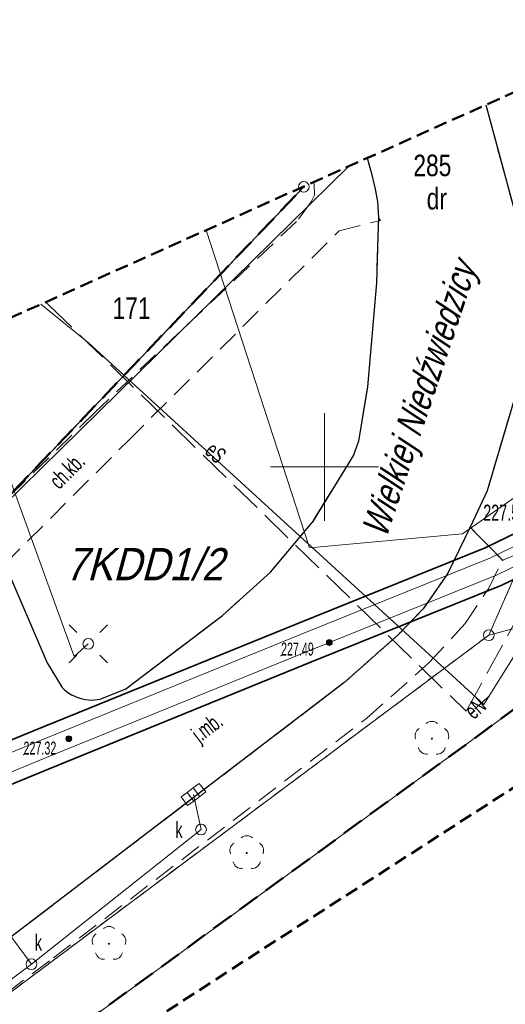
# Model space of a CAD drawing. Header units: metres. Extents: x 6546460 to 6547055, y 5576048 to 5576258.
# Tile 5 of 18: x 6546636 to 6546658, y 5576075 to 5576121. Entities that reach past the tile are written whole.
import ezdxf
from ezdxf.enums import TextEntityAlignment as Align

# ---------------------------------------------------------------- set-up
doc = ezdxf.new("R2010")
doc.units = ezdxf.units.M
doc.header["$MEASUREMENT"] = 0
for name, pattern in [('1.0_0.5', [1.5, 1, -0.5]), ('1.5_0.5', [2, 1.5, -0.5]), ('2', [0.9, 0.6, -0.3]), ('219-500', [0]), ('BKO', [1.5, 1, -0.5]), ('egug-500', [1, 0.5, -0.5])]:
    doc.linetypes.add(name, pattern=pattern)
doc.layers.get('0').update_dxf_attribs({"linetype": 'CONTINUOUS', "lineweight": 5})
for name, color, linetype in [('202-punkt graniczny', 7, 'CONTINUOUS'), ('210-oznaczenie konturu użytku gruntowego', 7, 'CONTINUOUS'), ('211-numer działki ewidencyjnej', 7, 'CONTINUOUS'), ('218-kontur użytku gruntowego', 7, 'CONTINUOUS'), ('219-działka ewidencyjna', 7, 'CONTINUOUS'), ('994-Nazwa ulicy', 7, 'CONTINUOUS'), ('chodnik', 7, 'CONTINUOUS'), ('chodnik-Atr17', 7, 'CONTINUOUS'), ('drzewo liściaste', 7, 'CONTINUOUS'), ('jezdnia', 7, 'CONTINUOUS'), ('jezdnia-Atr17', 7, 'CONTINUOUS'), ('kratka ściekowa', 7, 'CONTINUOUS'), ('krawężnik', 7, 'CONTINUOUS'), ('latarnia', 7, 'CONTINUOUS'), ('obudowa ochronna przewodu', 7, 'CONTINUOUS'), ('pikieta sztuczna', 7, 'CONTINUOUS'), ('pikieta sztuczna-Atr2', 7, 'CONTINUOUS'), ('podpora przewodów', 7, 'CONTINUOUS'), ('przewód ciepłowniczy', 7, 'CONTINUOUS'), ('przewód elektroenergetyczny podziemny', 7, 'CONTINUOUS'), ('przewód elektroenergetyczny podziemny - ob. projektowany', 7, 'CONTINUOUS'), ('przewód elektroenergetyczny podziemny-Atr1', 7, 'CONTINUOUS'), ('przewód kanalizacyjny', 7, 'CONTINUOUS'), ('właz do komory lub kanału - okrągły', 7, 'CONTINUOUS'), ('właz do komory lub kanału - okrągły-Atr17', 7, 'CONTINUOUS'), ('Zakres', 7, 'CONTINUOUS')]:
    doc.layers.add(name, color=color, linetype=linetype)
doc.layers.add('mpzp', color=4, linetype='BKO', lineweight=50)
doc.layers.add('wysok', color=244, linetype='CONTINUOUS', lineweight=18)
doc.styles.get("Standard").update_dxf_attribs({"font": 'Working1250', "width": 0.75})

# ---------------------------------------------------------------- blocks, each defined once
blk = doc.blocks.new('202')
at = {"color": 0, "linetype": 'Continuous', "lineweight": 0}
blk.add_circle((0, 0), 0.25, dxfattribs=at)
blk = doc.blocks.new('US15')
at = {"color": 0, "linetype": 'Continuous', "lineweight": 13}
blk.add_circle((0, 0), 0.25, dxfattribs=at)
blk = doc.blocks.new('US22')
at = {"color": 0, "linetype": 'Continuous', "lineweight": 13}
blk.add_circle((0, 0), 0.25, dxfattribs=at)
blk = doc.blocks.new('SM01')
at = {"color": 0, "linetype": 'Continuous', "lineweight": 13}
for p, q in [((-0.53, 0.531), (-0.883, 0.884)), ((0.531, 0.531), (0.884, 0.884)), ((-0.53, -0.53), (-0.883, -0.883)), ((0.531, -0.53), (0.884, -0.883))]:
    blk.add_line(p, q, dxfattribs=at)
blk.add_circle((0, 0), 0.25, dxfattribs=at)
blk = doc.blocks.new('US05')
at = {"color": 0, "linetype": 'Continuous', "lineweight": 13}
for p, q in [((-0.525, -0.25), (-0.525, 0.25)), ((-0.525, 0.25), (-0.175, 0.25)), ((-0.175, -0.25), (-0.175, 0.25)), ((-0.175, 0.25), (0.175, 0.25)), ((0.175, -0.25), (0.175, 0.25)), ((0.175, 0.25), (0.525, 0.25)), ((0.525, -0.25), (0.525, 0.25)), ((-0.525, -0.25), (-0.175, -0.25)), ((-0.175, -0.25), (0.175, -0.25)), ((0.175, -0.25), (0.525, -0.25))]:
    blk.add_line(p, q, dxfattribs=at)
blk = doc.blocks.new('PW01')
at = {"linetype": 'Continuous', "lineweight": 13}
h = blk.add_hatch(color=0, dxfattribs=at)
edge = h.paths.add_edge_path()
edge.add_arc((0, 0), 0.045, 0, 360)
blk = doc.blocks.new('OP021')
at = {"linetype": 'Continuous', "lineweight": 13}
h = blk.add_hatch(color=0, dxfattribs=at)
edge = h.paths.add_edge_path()
edge.add_arc((0, 0), 0.05, 0, 360)
at = {"color": 0, "linetype": 'Continuous', "lineweight": 13}
for centre, start, end in [((-0.38, 0.124), 121.308, 202.548), ((0, 0.4), 49.272, 130.728), ((0.38, 0.124), 337.452, 58.692), ((-0.235, -0.324), 193.221, 274.871), ((0.235, -0.324), 265.129, 346.779)]:
    blk.add_arc(centre, 0.4, start, end, dxfattribs=at)
blk = doc.blocks.new('pikieta')
at = {"color": 0}
blk.add_point((0, 0), dxfattribs=at)
blk = doc.blocks.new('OTRS')
at = {"linetype": 'Continuous', "lineweight": 13}
blk.add_hatch(color=0, dxfattribs=at).paths.add_polyline_path([(0, -0.091, 1), (0, 0.091, 1)])
at = {"color": 0, "linetype": 'Continuous', "lineweight": 13}
blk.add_circle((0, 0), 0.0906, dxfattribs=at)

msp = doc.modelspace()

# ---------------------------------------------------------------- linework, layer by layer
at = {"color": 0}
for p, q in [((6546650, 5576097.5), (6546650, 5576102.5)), ((6546647.5, 5576100), (6546652.5, 5576100))]:
    msp.add_line(p, q, dxfattribs=at)
at = {"layer": '218-kontur użytku gruntowego', "color": 3, "linetype": 'egug-500', "lineweight": 18, "flags": 128}
for points in [[(6546657.62, 5576092.19), (6546666.98, 5576113.55)], [(6546666.98, 5576113.55), (6546657.62, 5576092.19)], [(6546649.04, 5576113), (6546634.52, 5576097.77)], [(6546634.52, 5576097.77), (6546649.04, 5576113)], [(6546666.86, 5576094.64), (6546657.62, 5576092.19)], [(6546657.62, 5576092.19), (6546666.86, 5576094.64)], [(6546620.41, 5576064.4), (6546657.62, 5576092.19)], [(6546657.62, 5576092.19), (6546620.41, 5576064.4)]]:
    msp.add_lwpolyline(points, dxfattribs=at)
at = {"layer": '218-kontur użytku gruntowego', "color": 3, "linetype": 'egug-500', "lineweight": 18}
for points in [[(6546649.041, 5576113.019), (6546649.04, 5576113)], [(6546649.04, 5576113), (6546649.041, 5576113.019)]]:
    msp.add_lwpolyline(points, dxfattribs=at)
at = {"layer": '219-działka ewidencyjna', "color": 7, "linetype": '219-500', "lineweight": 18, "flags": 128}
for points in [[(6546666.98, 5576113.55), (6546657.62, 5576092.19)], [(6546649.04, 5576113), (6546634.52, 5576097.77)], [(6546623.05, 5576062.65), (6546666.86, 5576094.64)], [(6546657.62, 5576092.19), (6546666.86, 5576094.64)], [(6546657.62, 5576092.19), (6546620.41, 5576064.4)]]:
    msp.add_lwpolyline(points, dxfattribs=at)
at = {"layer": '219-działka ewidencyjna', "color": 7, "linetype": '219-500', "lineweight": 18}
msp.add_lwpolyline([(6546649.041, 5576113.019), (6546649.04, 5576113)], dxfattribs=at)
at = {"layer": 'chodnik', "color": 7, "linetype": '1.0_0.5', "lineweight": 18, "flags": 128}
msp.add_lwpolyline([(6546656.75, 5576097.2), (6546657.54, 5576098.89), (6546659.83, 5576106.62), (6546661.32, 5576106.77), (6546662.05, 5576105.63), (6546664.06, 5576103.9), (6546665.4, 5576102.86), (6546667.27, 5576102.79), (6546676.62, 5576105.1), (6546694.11, 5576109.01), (6546708.34, 5576112.57), (6546727.4, 5576116.91), (6546787.92, 5576131.23), (6546809.21, 5576136.23), (6546832.56, 5576141.69), (6546834.72, 5576142.29), (6546835.56, 5576139.02), (6546810.01, 5576133.03), (6546788.72, 5576127.99), (6546762.66, 5576122.3), (6546728.47, 5576113.71), (6546713.26, 5576110.41), (6546691.17, 5576105.14), (6546678.9, 5576102.04), (6546671.3, 5576100.18), (6546666.54, 5576098.91), (6546662.65, 5576097.46), (6546658.26, 5576095.67), (6546656.75, 5576097.2), (6546658.26, 5576095.67)], dxfattribs=at)
at = {"layer": 'chodnik', "color": 7, "linetype": '1.0_0.5', "lineweight": 18}
for points in [[(6546649.491, 5576113.221), (6546649.52, 5576113.12), (6546649.53, 5576112.62), (6546649.38, 5576112.31), (6546648.7, 5576111.39), (6546639.34, 5576102.53), (6546634.22, 5576097.49), (6546635.16, 5576095.49), (6546640.9, 5576101.23), (6546650.68, 5576110.96), (6546652.6, 5576111.44), (6546652.5, 5576111.56), (6546652.45, 5576112.32), (6546652.35, 5576112.89), (6546652.2, 5576113.56), (6546651.983, 5576114.338)], [(6546622.167, 5576061.52), (6546622.03, 5576065.69), (6546637.42, 5576077.21), (6546651.96, 5576088.34), (6546654.86, 5576090.92), (6546656.53, 5576092.73), (6546657.62, 5576094.37), (6546658.26, 5576095.67), (6546656.75, 5576097.2), (6546655.7, 5576095.04), (6546654.57, 5576093.41), (6546653.4, 5576092.19), (6546650.9, 5576089.98), (6546636.18, 5576078.74), (6546618.7, 5576065.42), (6546617.41, 5576064.33), (6546616.5, 5576063.56), (6546618.7, 5576065.42), (6546617.41, 5576064.33), (6546616.5, 5576063.56), (6546618.04, 5576060.78), (6546618.301, 5576059.772)]]:
    msp.add_lwpolyline(points, dxfattribs=at)
at = {"layer": 'jezdnia', "color": 7, "linetype": '1.5_0.5', "lineweight": 18}
for points in [[(6546658.95, 5576111.38), (6546657.478, 5576116.8)], [(6546651.983, 5576114.338), (6546652.2, 5576113.56), (6546652.35, 5576112.89), (6546652.45, 5576112.32), (6546652.5, 5576111.56), (6546652.47, 5576110.71), (6546652.41, 5576108.54), (6546652, 5576103.72), (6546651.57, 5576101.19), (6546651.35, 5576100.54), (6546649.42, 5576097.42), (6546647.5, 5576095.12), (6546645.27, 5576093.11), (6546640.78, 5576089.7), (6546639.59, 5576089.22), (6546639.45, 5576089.2), (6546639.32, 5576089.19), (6546639.18, 5576089.18), (6546639.04, 5576089.19), (6546638.91, 5576089.21), (6546638.77, 5576089.23), (6546638.64, 5576089.27), (6546638.51, 5576089.31), (6546638.38, 5576089.37), (6546638.26, 5576089.43), (6546638.14, 5576089.5), (6546638.03, 5576089.58), (6546637.92, 5576089.67), (6546637.82, 5576089.76), (6546637.13, 5576090.9), (6546635.16, 5576095.49)], [(6546618.7, 5576065.42), (6546636.18, 5576078.74), (6546650.9, 5576089.98), (6546653.4, 5576092.19), (6546654.57, 5576093.41), (6546655.7, 5576095.04), (6546656.75, 5576097.2), (6546657.54, 5576098.89), (6546659.83, 5576106.62)]]:
    msp.add_lwpolyline(points, dxfattribs=at)
at = {"layer": 'krawężnik', "color": 7, "linetype": 'Continuous', "lineweight": 25}
for points in [[(6546657.478, 5576116.8), (6546658.95, 5576111.38), (6546659.65, 5576108.89), (6546659.84, 5576106.62), (6546659.83, 5576106.62), (6546657.54, 5576098.89)], [(6546651.983, 5576114.338), (6546652.2, 5576113.56), (6546652.35, 5576112.89), (6546652.45, 5576112.32), (6546652.5, 5576111.56), (6546652.47, 5576110.71), (6546652.41, 5576108.54), (6546652, 5576103.72), (6546651.57, 5576101.19), (6546651.35, 5576100.54), (6546649.42, 5576097.42)], [(6546657.54, 5576098.89), (6546656.75, 5576097.2), (6546655.7, 5576095.04), (6546654.57, 5576093.41), (6546653.4, 5576092.19), (6546650.9, 5576089.98), (6546636.18, 5576078.74), (6546618.7, 5576065.42)]]:
    msp.add_lwpolyline(points, dxfattribs=at)
at = {"layer": 'krawężnik', "color": 7, "linetype": 'Continuous', "lineweight": 25, "flags": 128}
msp.add_lwpolyline([(6546633, 5576100.2), (6546634.22, 5576097.49), (6546635.16, 5576095.49), (6546637.13, 5576090.9), (6546637.82, 5576089.76), (6546637.92, 5576089.67), (6546638.03, 5576089.58), (6546638.14, 5576089.5), (6546638.26, 5576089.43), (6546638.38, 5576089.37), (6546638.51, 5576089.31), (6546638.64, 5576089.27), (6546638.77, 5576089.23), (6546638.91, 5576089.21), (6546639.04, 5576089.19), (6546639.18, 5576089.18), (6546639.32, 5576089.19), (6546639.45, 5576089.2), (6546639.59, 5576089.22), (6546640.78, 5576089.7), (6546645.27, 5576093.11), (6546647.5, 5576095.12), (6546649.42, 5576097.42)], dxfattribs=at)
at = {"layer": 'mpzp', "linetype": 'BKO', "lineweight": 50}
for points in [[(6546623.08, 5576062.109), (6546623.05, 5576062.65), (6546666.86, 5576094.64), (6546666.98, 5576113.55), (6546665.161, 5576120.244)], [(6546628.21, 5576091.73), (6546634.52, 5576097.77), (6546649.04, 5576113), (6546649.041, 5576113.019)]]:
    msp.add_lwpolyline(points, dxfattribs=at)
at = {"layer": 'obudowa ochronna przewodu', "color": 7, "linetype": 'Continuous', "lineweight": 35, "flags": 128}
for points in [[(6546627.71, 5576084.14), (6546627.76, 5576084.16), (6546636.5, 5576087.75), (6546648.68, 5576092.71), (6546657.46, 5576096.25), (6546660.06, 5576097.51), (6546669.69, 5576102.18), (6546680.66, 5576107.45), (6546691.2, 5576112.6), (6546701.07, 5576117.35), (6546704.87, 5576119.16), (6546702.39, 5576124.32), (6546709.41, 5576127.86), (6546712.03, 5576122.73), (6546737.98, 5576134.96), (6546759.14, 5576139.53), (6546781.03, 5576144.28), (6546798.15, 5576149.79), (6546799.27, 5576150.03), (6546812.58, 5576152.72), (6546816.56, 5576153.36), (6546825.17, 5576155.15)], [(6546628.54, 5576082.42), (6546637.22, 5576085.99), (6546649.4, 5576090.95), (6546658.22, 5576094.51), (6546660.88, 5576095.79), (6546670.51, 5576100.46), (6546681.48, 5576105.75), (6546692.02, 5576110.9), (6546701.89, 5576115.63), (6546707.41, 5576118.26), (6546711.17, 5576120.23), (6546738.6, 5576133.14), (6546759.54, 5576137.67), (6546781.43, 5576142.42), (6546798.61, 5576147.74), (6546799.71, 5576148.08), (6546813.1, 5576150.78), (6546817.11, 5576151.51), (6546825.68, 5576153.18), (6546825.17, 5576155.15)]]:
    msp.add_lwpolyline(points, dxfattribs=at)
at = {"layer": 'przewód ciepłowniczy', "color": 212, "linetype": 'Continuous', "lineweight": 18, "flags": 128}
for points in [[(6546660.28, 5576097.03), (6546657.67, 5576095.77), (6546648.88, 5576092.22), (6546636.7, 5576087.26), (6546627.96, 5576083.67), (6546627.94, 5576083.66)], [(6546660.66, 5576096.27), (6546658.01, 5576094.99), (6546649.2, 5576091.44), (6546637.02, 5576086.48), (6546628.31, 5576082.9)]]:
    msp.add_lwpolyline(points, dxfattribs=at)
at = {"layer": 'przewód elektroenergetyczny podziemny', "color": 1, "linetype": 'Continuous', "lineweight": 18}
for points in [[(6546639.04, 5576091.79), (6546638.39, 5576091.2), (6546635.68, 5576098.68), (6546632.83, 5576106.63), (6546625.15, 5576115.03), (6546624.33, 5576115.95), (6546621.3, 5576119.32), (6546614.81, 5576126.59), (6546607.72, 5576134.44), (6546605.233, 5576137.146)], [(6546644.507, 5576110.987), (6546649.31, 5576096.24), (6546656.4, 5576096.89), (6546660.45, 5576099.72), (6546670.99, 5576103.72), (6546679.25, 5576106.85), (6546680.18, 5576107.28), (6546684.12, 5576110.17), (6546688.33, 5576113.23), (6546696.79, 5576115.89), (6546705.2, 5576117.78), (6546706.52, 5576112.99), (6546707.52, 5576109.11), (6546707.98, 5576107.05), (6546708.71, 5576103.12), (6546708.892, 5576102.138)], [(6546636.831, 5576107.547), (6546639.05, 5576105.76), (6546657.39, 5576088.98), (6546660.15, 5576093.38), (6546668.88, 5576098.4), (6546685.75, 5576102.81), (6546707.64, 5576107.48), (6546711.695, 5576102.903)]]:
    msp.add_lwpolyline(points, dxfattribs=at)
at = {"layer": 'przewód elektroenergetyczny podziemny', "color": 1, "linetype": 'Continuous', "lineweight": 18, "flags": 128}
msp.add_lwpolyline([(6546656.98, 5576088.78), (6546657.66, 5576089.38)], dxfattribs=at)
at = {"layer": 'przewód elektroenergetyczny podziemny - ob. projektowany', "color": 1, "linetype": '1.5_0.5', "lineweight": 18}
msp.add_lwpolyline([(6546637.05, 5576107.645), (6546637.2, 5576107.53), (6546656.57, 5576088.66), (6546659.08, 5576093.24), (6546668.32, 5576097.85), (6546706.76, 5576107.2), (6546710.997, 5576102.712)], dxfattribs=at)
at = {"layer": 'przewód kanalizacyjny', "color": 34, "linetype": 'Continuous', "lineweight": 18}
for points in [[(6546651.122, 5576113.952), (6546632.39, 5576095.55)], [(6546644.27, 5576083.17), (6546636.4, 5576076.92), (6546620.78, 5576065.23), (6546619.619, 5576060.158)]]:
    msp.add_lwpolyline(points, dxfattribs=at)
at = {"layer": 'przewód kanalizacyjny', "color": 34, "linetype": 'Continuous', "lineweight": 18, "flags": 128}
for points in [[(6546644.27, 5576083.17), (6546643.92, 5576084.8)], [(6546636.4, 5576076.92), (6546632.07, 5576082.76)]]:
    msp.add_lwpolyline(points, dxfattribs=at)
at = {"layer": 'Zakres', "color": 40, "linetype": '2', "lineweight": 50, "flags": 128}
msp.add_lwpolyline([(6546911.95, 5576210.76), (6546911.79, 5576210.74), (6546877.41, 5576209.15), (6546876.1, 5576209.01), (6546874.37, 5576208.54), (6546874.1, 5576208.44), (6546817.07, 5576185.89), (6546815.71, 5576185.23), (6546814.24, 5576184.2), (6546812.97, 5576182.93), (6546811.94, 5576181.46), (6546811.51, 5576180.65), (6546808.53, 5576174.25), (6546808.38, 5576174.18), (6546736.77, 5576152.25), (6546736.26, 5576152.08), (6546735.57, 5576151.8), (6546634.83, 5576106.65), (6546620.86, 5576132.09), (6546620.75, 5576132.28), (6546619.72, 5576133.75), (6546618.45, 5576135.02), (6546616.98, 5576136.05), (6546615.35, 5576136.81), (6546613.62, 5576137.28), (6546611.83, 5576137.43), (6546611.37, 5576137.42), (6546565.96, 5576135.39), (6546564.64, 5576135.24), (6546562.9, 5576134.78), (6546561.28, 5576134.02), (6546559.76, 5576132.95), (6546552.37, 5576126.67), (6546551.14, 5576125.44), (6546550.11, 5576123.97), (6546549.35, 5576122.34), (6546548.89, 5576120.61), (6546548.73, 5576118.82), (6546548.89, 5576117.03), (6546549.35, 5576115.3), (6546550.11, 5576113.67), (6546551.14, 5576112.2), (6546552.31, 5576111.02), (6546609.23, 5576061.96), (6546609.33, 5576061.87), (6546610.8, 5576060.84), (6546612.43, 5576060.09), (6546614.16, 5576059.62), (6546615.95, 5576059.46), (6546617.74, 5576059.62), (6546619.47, 5576060.09), (6546621.1, 5576060.84), (6546621.53, 5576061.11), (6546667.52, 5576090.76), (6546667.93, 5576090.95), (6546793.15, 5576125.15), (6546793.32, 5576125.2), (6546793.42, 5576125.22), (6546848.17, 5576141.79), (6546848.71, 5576141.97), (6546849.33, 5576142.21), (6546992.38, 5576205.01), (6546993.39, 5576205.52), (6546994.87, 5576206.55), (6546996.14, 5576207.82), (6546997.16, 5576209.29), (6546997.92, 5576210.92), (6546998.39, 5576212.65), (6546998.54, 5576214.44), (6546998.39, 5576216.23), (6546998.13, 5576217.33), (6546993.61, 5576232.86), (6546993.4, 5576233.5), (6546992.64, 5576235.12), (6546991.61, 5576236.59), (6546990.34, 5576237.86), (6546988.87, 5576238.89), (6546987.24, 5576239.65), (6546985.51, 5576240.12), (6546983.72, 5576240.27), (6546981.93, 5576240.12), (6546980.2, 5576239.65), (6546979.69, 5576239.45), (6546912.28, 5576210.85)], close=True, dxfattribs=at)
at = {"layer": 'Zakres', "color": 7, "linetype": '2', "lineweight": 25, "flags": 128}
msp.add_lwpolyline([(6546911.95, 5576210.76), (6546911.79, 5576210.74), (6546877.41, 5576209.15), (6546876.1, 5576209.01), (6546874.37, 5576208.54), (6546874.1, 5576208.44), (6546817.07, 5576185.89), (6546815.71, 5576185.23), (6546814.24, 5576184.2), (6546812.97, 5576182.93), (6546811.94, 5576181.46), (6546811.51, 5576180.65), (6546808.53, 5576174.25), (6546808.38, 5576174.18), (6546736.77, 5576152.25), (6546736.26, 5576152.08), (6546735.57, 5576151.8), (6546634.83, 5576106.65), (6546620.86, 5576132.09), (6546620.75, 5576132.28), (6546619.72, 5576133.75), (6546618.45, 5576135.02), (6546616.98, 5576136.05), (6546615.35, 5576136.81), (6546613.62, 5576137.28), (6546611.83, 5576137.43), (6546611.37, 5576137.42), (6546565.96, 5576135.39), (6546564.64, 5576135.24), (6546562.9, 5576134.78), (6546561.28, 5576134.02), (6546559.76, 5576132.95), (6546552.37, 5576126.67), (6546551.14, 5576125.44), (6546550.11, 5576123.97), (6546549.35, 5576122.34), (6546548.89, 5576120.61), (6546548.73, 5576118.82), (6546548.89, 5576117.03), (6546549.35, 5576115.3), (6546550.11, 5576113.67), (6546551.14, 5576112.2), (6546552.31, 5576111.02), (6546609.23, 5576061.96), (6546609.33, 5576061.87), (6546610.8, 5576060.84), (6546612.43, 5576060.09), (6546614.16, 5576059.62), (6546615.95, 5576059.46), (6546617.74, 5576059.62), (6546619.47, 5576060.09), (6546621.1, 5576060.84), (6546621.53, 5576061.11), (6546667.52, 5576090.76), (6546667.93, 5576090.95), (6546793.15, 5576125.15), (6546793.32, 5576125.2), (6546793.42, 5576125.22), (6546848.17, 5576141.79), (6546848.71, 5576141.97), (6546849.33, 5576142.21), (6546992.38, 5576205.01), (6546993.39, 5576205.52), (6546994.87, 5576206.55), (6546996.14, 5576207.82), (6546997.16, 5576209.29), (6546997.92, 5576210.92), (6546998.39, 5576212.65), (6546998.54, 5576214.44), (6546998.39, 5576216.23), (6546998.13, 5576217.33), (6546993.61, 5576232.86), (6546993.4, 5576233.5), (6546992.64, 5576235.12), (6546991.61, 5576236.59), (6546990.34, 5576237.86), (6546988.87, 5576238.89), (6546987.24, 5576239.65), (6546985.51, 5576240.12), (6546983.72, 5576240.27), (6546981.93, 5576240.12), (6546980.2, 5576239.65), (6546979.69, 5576239.45), (6546912.28, 5576210.85)], close=True, dxfattribs=at)

# ---------------------------------------------------------------- block references
at = {"layer": '202-punkt graniczny', "color": 7, "linetype": 'Continuous', "lineweight": 18}
for p in [(6546649.04, 5576113), (6546657.62, 5576092.19)]:
    msp.add_blockref('202', p, dxfattribs=at)
at = {"layer": 'drzewo liściaste', "color": 94, "linetype": 'Continuous', "lineweight": 18}
for p in [(6546654.98, 5576087.39), (6546646.39, 5576082.08), (6546640, 5576077.87)]:
    msp.add_blockref('OP021', p, dxfattribs=at)
at = {"layer": 'kratka ściekowa', "color": 34, "linetype": 'Continuous', "lineweight": 18, "rotation": 36.73999999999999}
msp.add_blockref('US05', (6546643.92, 5576084.8), dxfattribs=at)
at = {"layer": 'latarnia', "color": 7, "linetype": 'Continuous', "lineweight": 18}
msp.add_blockref('SM01', (6546639.04, 5576091.79), dxfattribs=at)
at = {"layer": 'pikieta sztuczna', "color": 7, "linetype": 'Continuous', "lineweight": 13}
for p in [(6546656.75, 5576097.19), (6546658.26, 5576095.67)]:
    msp.add_blockref('PW01', p, dxfattribs=at)
at = {"layer": 'podpora przewodów', "color": 7, "linetype": 'Continuous', "lineweight": 18}
msp.add_blockref('US15', (6546639.04, 5576091.79), dxfattribs=at)
at = {"layer": 'wysok', "color": 244, "linetype": 'Continuous'}
ref = msp.add_blockref('pikieta', (6546647.981, 5576091.247, 227.49), dxfattribs=dict(at, xscale=1.5, yscale=1.5, zscale=1.5))
ref.add_attrib('H', '227.49', (6546647.981, 5576091.247, 227.49), dxfattribs={"layer": '0', "height": 0.6, "width": 0.62})
at = {"layer": 'wysok', "linetype": 'Continuous', "xscale": 1.5, "yscale": 1.5, "zscale": 1.5}
for p in [(6546650.224, 5576091.849, 227.49), (6546638.136, 5576087.386, 227.32)]:
    msp.add_blockref('OTRS', p, dxfattribs=at)
at = {"layer": 'wysok', "color": 244, "linetype": 'Continuous'}
ref = msp.add_blockref('pikieta', (6546636.034, 5576086.651, 227.32), dxfattribs=dict(at, xscale=1.5, yscale=1.5, zscale=1.5))
ref.add_attrib('H', '227.32', (6546636.034, 5576086.651, 227.32), dxfattribs={"layer": '0', "height": 0.6, "width": 0.62})
at = {"layer": 'właz do komory lub kanału - okrągły', "color": 7, "linetype": 'Continuous', "lineweight": 18}
for p in [(6546644.27, 5576083.17), (6546636.4, 5576076.92)]:
    msp.add_blockref('US22', p, dxfattribs=at)

# ---------------------------------------------------------------- texts
at = {"layer": '210-oznaczenie konturu użytku gruntowego', "color": 3, "linetype": 'Continuous', "lineweight": 18, "width": 0.79}
msp.add_text('dr', height=1, dxfattribs=at).set_placement((6546654.74, 5576111.951))
at = {"layer": '211-numer działki ewidencyjnej', "color": 7, "linetype": 'Continuous', "lineweight": 18, "width": 0.79}
for s, p in [('285', (6546654.121, 5576113.494)), ('171', (6546640.166, 5576106.869))]:
    msp.add_text(s, height=1, dxfattribs=at).set_placement(p)
at = {"layer": '994-Nazwa ulicy', "color": 7, "linetype": 'Continuous', "lineweight": 25, "oblique": 15, "width": 0.79}
msp.add_text('Wielkiej Niedźwiedzicy', height=1.25, rotation=71.5342, dxfattribs=at).set_placement((6546652.859, 5576096.645))
at = {"layer": 'chodnik-Atr17', "color": 7, "width": 0.667}
msp.add_text('ch.kb.', height=0.75, rotation=45, dxfattribs=at).set_placement((6546637.69, 5576098.92))
at = {"layer": 'jezdnia-Atr17', "color": 7, "width": 0.667}
msp.add_text('j.mb.', height=0.75, rotation=37.365, dxfattribs=at).set_placement((6546644.203, 5576087.17))
at = {"layer": 'mpzp', "color": 4, "linetype": 'Continuous', "lineweight": 35, "oblique": 15, "width": 0.9}
msp.add_text('7KDD1/2', height=1.5, rotation=359.9262, dxfattribs=at).set_placement((6546637.973, 5576096.243), align=Align.TOP_LEFT)
at = {"layer": 'pikieta sztuczna-Atr2', "color": 7, "width": 0.667}
msp.add_text('227.51', height=0.75, dxfattribs=at).set_placement((6546657.36, 5576097.5))
at = {"layer": 'przewód elektroenergetyczny podziemny-Atr1', "color": 1, "width": 0.667}
for s, rotation, p in [('eS', -42.457, (6546644.399, 5576100.664)), ('eN', 40.946, (6546656.92, 5576088.246))]:
    msp.add_text(s, height=0.75, rotation=rotation, dxfattribs=at).set_placement(p)
at = {"layer": 'właz do komory lub kanału - okrągły-Atr17', "color": 7, "width": 0.667}
for p in [(6546643.08, 5576082.78), (6546636.56, 5576077.55)]:
    msp.add_text('k', height=0.75, dxfattribs=at).set_placement(p)

doc.saveas('drawing.dxf')
